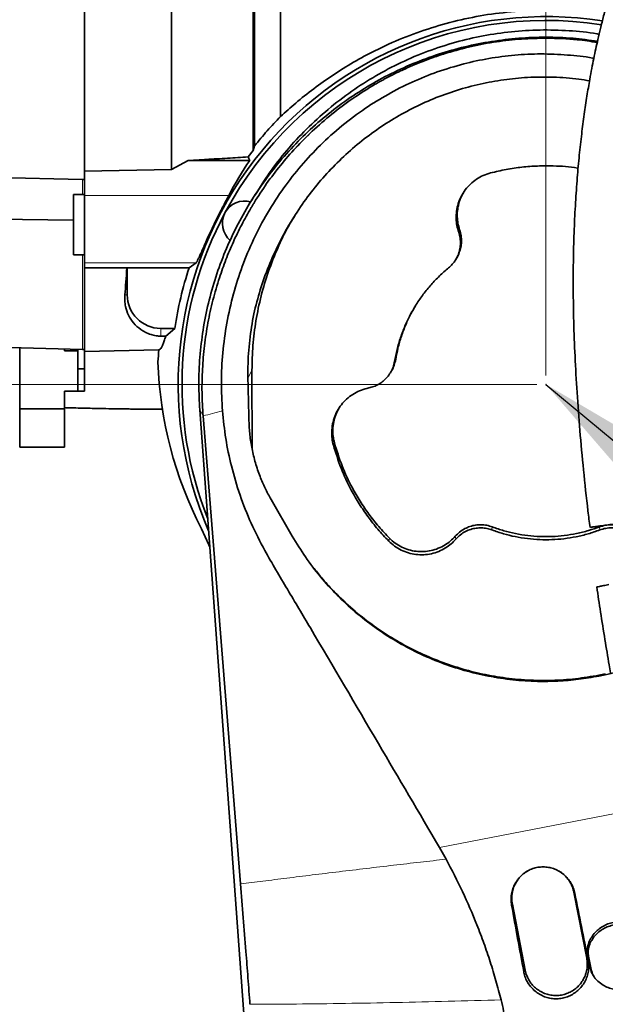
# Model space of a CAD drawing. Header units: millimetres. Extents: x 0 to 11920, y 0 to 8400.
# Tile 24 of 63: x 3280 to 3541, y 6583 to 7023. Entities that reach past the tile are written whole.
import ezdxf

# ---------------------------------------------------------------- set-up
doc = ezdxf.new("R2010")
doc.units = ezdxf.units.MM
doc.header["$LTSCALE"] = 20
doc.header["$PDSIZE"] = -1
doc.styles.add('SLDTEXTSTYLE0', font='TXT', dxfattribs={"width": 0.605})
doc.dimstyles.new('SLDDIMSTYLE0', dxfattribs={"dimtxt": 70, "dimasz": 70, "dimexe": 0, "dimexo": 0.0625, "dimgap": 17.5, "dimtad": 1, "dimdec": 1, "dimrnd": 1e-09, "dimzin": 12, "dimdsep": 46, "dimtxsty": 'SLDTEXTSTYLE0', "dimsah": 1, "dimcen": 0.09, "dimadec": 0, "dimazin": 3, "dimtfac": 1, "dimtofl": 0, "dimtmove": 0, "dimatfit": 3, "dimfxl": 1, "dimfrac": 2, "dimtolj": 1, "dimtzin": 12, "dimarcsym": 0})
doc.dimstyles.new('SLDDIMSTYLE1', dxfattribs={"dimtxt": 0.18, "dimasz": 70, "dimexe": 0, "dimexo": 0.0625, "dimgap": 0, "dimtad": 0, "dimtih": 1, "dimtoh": 1, "dimdec": 0, "dimrnd": 1e-09, "dimzin": 0, "dimdsep": 46, "dimtxsty": 'Standard', "dimsah": 1, "dimcen": 0.09, "dimadec": 0, "dimazin": 0, "dimtfac": 70, "dimtdec": 0, "dimtofl": 0, "dimtmove": 0, "dimatfit": 3, "dimfxl": 1, "dimfrac": 2, "dimtolj": 1, "dimtzin": 0, "dimarcsym": 0})
doc.dimstyles.new('SLDDIMSTYLE2', dxfattribs={"dimtxt": 70, "dimasz": 70, "dimexe": 0, "dimexo": 0.0625, "dimgap": 17.5, "dimtad": 1, "dimdec": 0, "dimrnd": 1e-09, "dimzin": 12, "dimdsep": 46, "dimtxsty": 'SLDTEXTSTYLE0', "dimsah": 1, "dimcen": 0.09, "dimadec": 0, "dimazin": 3, "dimtfac": 1, "dimtofl": 0, "dimtmove": 0, "dimatfit": 3, "dimfxl": 1, "dimfrac": 2, "dimtolj": 1, "dimtzin": 12, "dimarcsym": 0})
doc.dimstyles.new('SLDDIMSTYLE3', dxfattribs={"dimtxt": 70, "dimasz": 70, "dimexe": 0, "dimexo": 0.0625, "dimgap": 17.5, "dimtad": 1, "dimdec": 1, "dimrnd": 1e-09, "dimzin": 12, "dimdsep": 46, "dimtxsty": 'SLDTEXTSTYLE0', "dimsah": 1, "dimcen": 0.09, "dimse1": 1, "dimsd1": 1, "dimadec": 0, "dimazin": 3, "dimtfac": 1, "dimtofl": 0, "dimtmove": 0, "dimatfit": 3, "dimfxl": 1, "dimfrac": 2, "dimtolj": 1, "dimtzin": 12, "dimarcsym": 0})

# ---------------------------------------------------------------- blocks, each defined once
blk = doc.blocks.new('_D_8')
at = {"color": 7, "linetype": 'Continuous', "lineweight": 0}
for p, q in [((3113.33, 6946.19), (3113.33, 7635.25)), ((4897.21, 7163.22), (4897.21, 7635.25)), ((3113.33, 7605.25), (4897.21, 7605.25))]:
    blk.add_line(p, q, dxfattribs=at)
at = {"color": 7, "linetype": 'Continuous', "lineweight": 18}
for centre, start, end in [((4005.76, 7658.97), 153.4349, 206.5651), ((4004.79, 7658.97), 333.4349, 26.5651)]:
    blk.add_arc(centre, 120.11, start, end, dxfattribs=at)
for points in [[(3113.33, 7605.25), (3183.33, 7595.25), (3183.33, 7615.25)], [(4897.21, 7605.25), (4827.21, 7615.25), (4827.21, 7595.25)]]:
    blk.add_solid(points, dxfattribs=at)
at = {"color": 7, "linetype": 'Continuous', "lineweight": 18, "insert": (3898.33, 7695.48), "char_height": 70, "attachment_point": 1, "style": 'SLDTEXTSTYLE0'}
blk.add_mtext('1784', dxfattribs=at)
blk = doc.blocks.new('_D_9')
at = {"color": 7, "linetype": 'Continuous', "lineweight": 0}
for p, q in [((3514.71, 6864.22), (3514.71, 7355.25)), ((4697.21, 7064.22), (4697.21, 7355.25)), ((3514.71, 7325.25), (4697.21, 7325.25))]:
    blk.add_line(p, q, dxfattribs=at)
at = {"color": 7, "linetype": 'Continuous', "lineweight": 18}
for points in [[(3514.71, 7325.25), (3584.71, 7315.25), (3584.71, 7335.25)], [(4697.21, 7325.25), (4627.21, 7335.25), (4627.21, 7315.25)]]:
    blk.add_solid(points, dxfattribs=at)
at = {"color": 7, "linetype": 'Continuous', "lineweight": 18, "insert": (3958.92, 7415.48), "char_height": 70, "attachment_point": 1, "style": 'SLDTEXTSTYLE0'}
blk.add_mtext('1182,5', dxfattribs=at)
blk = doc.blocks.new('_D_10')
at = {"color": 7, "linetype": 'Continuous', "lineweight": 0}
for p, q in [((3510.71, 6860.22), (2427, 6860.22)), ((2457, 6860.22), (2457, 5725.22)), ((3510.71, 5725.22), (2427, 5725.22))]:
    blk.add_line(p, q, dxfattribs=at)
at = {"color": 7, "linetype": 'Continuous', "lineweight": 18}
for points in [[(2457, 6860.22), (2447, 6790.22), (2467, 6790.22)], [(2457, 5725.22), (2467, 5795.22), (2447, 5795.22)]]:
    blk.add_solid(points, dxfattribs=at)
at = {"color": 7, "linetype": 'Continuous', "lineweight": 18, "insert": (2366.76, 6185.78), "char_height": 70, "attachment_point": 1, "rotation": 90, "style": 'SLDTEXTSTYLE0'}
blk.add_mtext('1135', dxfattribs=at)
blk = doc.blocks.new('_D_12')
at = {"color": 7, "linetype": 'Continuous', "lineweight": 0}
for p, q in [((3304.71, 7245.62), (2287, 7245.62)), ((2317, 7245.62), (2317, 4945.22)), ((3395.97, 4945.22), (2287, 4945.22))]:
    blk.add_line(p, q, dxfattribs=at)
at = {"color": 7, "linetype": 'Continuous', "lineweight": 18}
for points in [[(2317, 7245.62), (2307, 7175.62), (2327, 7175.62)], [(2317, 4945.22), (2327, 5015.22), (2307, 5015.22)]]:
    blk.add_solid(points, dxfattribs=at)
at = {"color": 7, "linetype": 'Continuous', "lineweight": 18, "insert": (2226.76, 5988.47), "char_height": 70, "attachment_point": 1, "rotation": 90, "style": 'SLDTEXTSTYLE0'}
blk.add_mtext('2300', dxfattribs=at)
blk = doc.blocks.new('_D_15')
at = {"color": 7, "linetype": 'Continuous', "lineweight": 0}
for p, q in [((5047.21, 6302.89), (5047.21, 6622.6)), ((5047.21, 6592.6), (4644.22, 6592.6))]:
    blk.add_line(p, q, dxfattribs=at)
at = {"color": 7, "linetype": 'Continuous', "lineweight": 18}
for centre, start, end in [((4764.33, 6646.32), 153.4349, 206.5651), ((4763.36, 6646.32), 333.4349, 26.5651)]:
    blk.add_arc(centre, 120.11, start, end, dxfattribs=at)
blk.add_solid([(5047.21, 6592.6), (4977.21, 6602.6), (4977.21, 6582.6)], dxfattribs=at)
at = {"color": 7, "linetype": 'Continuous', "lineweight": 18, "insert": (4656.9, 6682.83), "char_height": 70, "attachment_point": 1, "style": 'SLDTEXTSTYLE0'}
blk.add_mtext('1934', dxfattribs=at)

msp = doc.modelspace()

# ---------------------------------------------------------------- linework, layer by layer
at = {"color": 7, "linetype": 'Continuous', "lineweight": 35}
for p, q in [((3308.71, 7245.62), (3308.71, 6955.44)), ((3384.61, 7168.3), (3384.61, 6966.72)), ((3396.21, 6979.8), (3396.21, 7169.04)), ((3381.69, 6961.75), (3383.96, 6964.7)), ((3384.61, 6966.72), (3383.96, 6964.7)), ((3347.46, 6956.09), (3354.88, 6960.23)), ((3354.88, 6960.23), (3362.21, 6960.62)), ((3382.45, 6960.23), (3354.88, 6960.23)), ((3308.71, 6955.44), (3347.46, 6956.09)), ((3267.6, 6952.64), (3307.71, 6951.73)), ((3307.71, 6951.73), (3308.71, 6951.71)), ((3308.71, 6944.54), (3308.71, 6955.44)), ((3308.71, 6945.02), (3303.71, 6945.02)), ((3303.71, 6945.02), (3303.71, 6918.02)), ((3308.71, 6944.54), (3308.71, 6914.54)), ((3384.89, 6945.03), (3382.23, 6940.65)), ((3303.71, 6933.55), (3267.59, 6933.97)), ((3303.71, 6918.02), (3308.71, 6918.02)), ((3474.43, 6915.88), (3474.84, 6916.56)), ((3308.71, 6914.54), (3308.71, 6912.23)), ((3308.71, 6912.23), (3327.6, 6912.18)), ((3308.71, 6912.23), (3308.71, 6874.83)), ((3327.6, 6912.18), (3327.71, 6912.3)), ((3327.71, 6912.3), (3355.39, 6912.3)), ((3327.71, 6912.3), (3327.71, 6900.22)), ((3358.52, 6914.54), (3355.39, 6912.3)), ((3342.71, 6885.22), (3348.97, 6885.22)), ((3344.97, 6881.74), (3342.71, 6881.75)), ((3344.97, 6881.74), (3348.97, 6885.22)), ((3267.5, 6876.8), (3307.71, 6875.75)), ((3279.71, 6876.48), (3279.71, 6855.22)), ((3299.71, 6875.22), (3299.71, 6875.96)), ((3299.71, 6875.22), (3305.71, 6875.22)), ((3305.71, 6875.8), (3305.71, 6867.22)), ((3307.71, 6875.75), (3308.71, 6875.72)), ((3308.71, 6874.83), (3341.87, 6875.69)), ((3308.71, 6874.83), (3308.71, 6867.22)), ((3308.71, 6867.22), (3305.71, 6867.22)), ((3305.71, 6867.22), (3305.71, 6857.22)), ((3308.71, 6867.22), (3308.71, 6857.22)), ((3383.46, 6866.55), (3383.56, 6831.06)), ((3445.23, 6865.31), (3445.64, 6865.99)), ((3279.71, 6849.22), (3279.71, 6855.22)), ((3299.71, 6849.22), (3299.71, 6857.22)), ((3299.71, 6857.22), (3305.71, 6857.22)), ((3308.71, 6857.22), (3305.71, 6857.22)), ((3299.71, 6849.22), (3279.71, 6849.22)), ((3279.71, 6849.22), (3279.71, 6832.22)), ((3299.71, 6849.22), (3299.71, 6832.22)), ((3415.51, 6092.64), (3360.13, 6848.9)), ((3361.63, 6846.1), (3378.39, 6637.11)), ((3279.71, 6832.22), (3299.71, 6832.22)), ((3391.95, 6808.86), (3401.43, 6792.42)), ((3538.31, 6729.94), (3541.16, 6730.49)), ((3541.25, 6730.91), (3538.4, 6730.35)), ((3470.13, 6648.18), (3467.17, 6653.46)), ((3532.94, 6603.99), (3527.22, 6633.44)), ((3499.73, 6628.1), (3505.45, 6598.65)), ((3535.78, 6596.37), (3536.06, 6595.91))]:
    msp.add_line(p, q, dxfattribs=at)
at = {"color": 8, "linetype": 'Continuous', "lineweight": 18}
for p, q in [((3307.71, 6951.73), (3307.71, 6945.02)), ((3308.71, 6944.54), (3373.07, 6944.54)), ((3475.76, 6928.15), (3476.2, 6929.22)), ((3307.71, 6918.02), (3307.71, 6875.75)), ((3308.71, 6914.54), (3358.52, 6914.54)), ((3326.65, 6900.22), (3327.71, 6900.22)), ((3342.71, 6881.75), (3342.71, 6885.22)), ((3447.16, 6870.5), (3447.63, 6871.34)), ((3381.71, 6863.17), (3383.46, 6866.55)), ((3361.63, 6846.1), (3360.13, 6848.9)), ((3419.8, 6833.07), (3420.26, 6834.11)), ((3490.62, 6795.21), (3490.79, 6796.57)), ((3538.79, 6795.2), (3538.63, 6796.56)), ((3444.52, 6790.24), (3444.86, 6791.49)), ((3474.56, 6791.15), (3474.2, 6792.38)), ((3538.31, 6729.94), (3538.4, 6730.35)), ((3541.16, 6730.49), (3541.25, 6730.91)), ((3467.17, 6653.46), (3637.88, 6686.54)), ((3527.59, 6633.07), (3527.22, 6633.44)), ((3499.39, 6627.63), (3499.73, 6628.1)), ((3534.55, 6610.87), (3534.22, 6611.77)), ((3533.58, 6603.36), (3532.94, 6603.99)), ((3533.75, 6604.88), (3533.4, 6605.49)), ((3534.87, 6599.02), (3534.54, 6599.6)), ((3504.85, 6597.82), (3505.45, 6598.65))]:
    msp.add_line(p, q, dxfattribs=at)
at = {"color": 7, "linetype": 'Continuous', "lineweight": 35, "flags": 128}
for points in [[(3382.45, 6960.23), (3382.05, 6961.02), (3381.69, 6961.75)], [(3364.62, 6787.5), (3364.13, 6788.54), (3360.9, 6795.74)]]:
    msp.add_lwpolyline(points, dxfattribs=at)
at = {"color": 7, "linetype": 'Continuous', "lineweight": 35}
for centre, radius, start, end in [((3514.71, 6860.22), 164.21, 81.17, 203.4685), ((3514.71, 6860.22), 162.5, 81.2295, 151.875), ((3380.22, 6932.11), 10, 74.5612, 229.8341), ((3514.71, 6860.22), 162.5, 151.875, 201.6637), ((3514.71, 6860.22), 167.62, 161.8996, 171.4223), ((3342.71, 6900.22), 15, 180, 270), ((3514.71, 6860.22), 173.54, 174.8846, 176.6965)]:
    msp.add_arc(centre, radius, start, end, dxfattribs=at)
for centre, major_axis, ratio, start_param, end_param in [((3514.71, 6870.23), (0, 160.2), 0.998048, 0.974212, 1.088404), ((3321.78, 7060.22), (0, 185.05), 0.052408, 3.668001, 3.785108), ((3514.71, 6876.02), (0, 174.06), 0.995872, 1.604126, 2.050143), ((3512.82, 6577.46), (-70.6, 363.2), 0.068554, 4.77044, 4.852766), ((3547.86, 6584.24), (-70.6, 363.2), 0.107274, 1.430241, 1.512569)]:
    msp.add_ellipse(centre, major_axis=major_axis, ratio=ratio, start_param=start_param, end_param=end_param, dxfattribs=at)
for points, knots in [([(3347.46, 6956.09), (3347.46, 6958.89), (3347.46, 6964.49), (3347.46, 6973.3), (3347.47, 6982.39), (3347.47, 6993.31), (3347.47, 7006.18), (3347.48, 7021.14), (3347.48, 7036.57), (3347.48, 7052.14), (3347.48, 7067.65), (3347.48, 7083.07), (3347.48, 7098.51), (3347.48, 7113.64), (3347.47, 7128.28), (3347.47, 7142.41), (3347.46, 7156.13), (3347.45, 7169.12), (3347.44, 7181.24), (3347.43, 7192.49), (3347.42, 7202.94), (3347.41, 7212.32), (3347.4, 7220.56), (3347.38, 7227.66), (3347.37, 7233.65), (3347.35, 7238.05), (3347.34, 7241.11), (3347.32, 7243.1), (3347.31, 7244.37), (3347.3, 7244.53), (3347.29, 7244.61)], [0, 0, 0, 0, 0.025141, 0.050358, 0.075805, 0.10133, 0.139492, 0.177919, 0.217181, 0.256732, 0.294894, 0.33332, 0.372582, 0.412133, 0.450295, 0.488721, 0.527984, 0.567535, 0.605696, 0.644123, 0.683385, 0.722936, 0.761098, 0.799525, 0.838787, 0.878339, 0.908423, 0.938637, 0.96925, 1, 1, 1, 1]), ([(3713.07, 7226.02), (3712.25, 7225.94), (3710.15, 7225.71), (3706.95, 7225.08), (3703.65, 7224.29), (3700.76, 7223.46), (3697.23, 7222.31), (3693.03, 7220.73), (3687.73, 7218.42), (3681.9, 7215.53), (3675.72, 7212.09), (3670.11, 7208.65), (3665.35, 7205.53), (3661.58, 7202.92), (3658.44, 7200.66), (3655.68, 7198.61), (3652.86, 7196.45), (3649.56, 7193.85), (3645.96, 7190.92), (3642.13, 7187.67), (3638.13, 7184.15), (3633.89, 7180.28), (3629.58, 7176.19), (3625.33, 7172), (3620.42, 7166.97), (3614.91, 7161.05), (3608.86, 7154.19), (3602.48, 7146.55), (3595.75, 7137.98), (3588.62, 7128.21), (3581.63, 7117.88), (3576.21, 7109.17), (3572.33, 7102.54), (3570.04, 7098.48), (3568.04, 7094.83), (3566.38, 7091.72), (3565.04, 7089.15), (3563.9, 7086.9), (3562.71, 7084.52), (3561.25, 7081.53), (3559.43, 7077.7), (3557.28, 7072.98), (3554.84, 7067.36), (3552.07, 7060.6), (3549.23, 7053.1), (3546.53, 7045.32), (3544.21, 7038), (3542.22, 7031.21), (3540.53, 7024.97), (3539.13, 7019.39), (3537.97, 7014.46), (3536.99, 7010.02), (3536.08, 7005.69), (3535.19, 7001.16), (3534.15, 6995.56), (3533, 6988.77), (3531.79, 6980.65), (3530.64, 6971.86), (3529.59, 6962.39), (3528.67, 6952.18), (3527.9, 6941.15), (3527.31, 6929.2), (3526.95, 6916.33), (3526.87, 6902.55), (3527.1, 6887.92), (3527.68, 6872.48), (3528.6, 6856.28), (3529.87, 6839.34), (3531.51, 6821.71), (3533.03, 6807.31), (3534.1, 6798.78), (3534.41, 6796.34)], [0, 0, 0, 0, 0.007112, 0.018275, 0.027849, 0.036271, 0.044532, 0.060325, 0.076279, 0.096605, 0.118145, 0.138779, 0.153581, 0.166906, 0.177651, 0.186095, 0.195635, 0.20712, 0.220579, 0.233289, 0.24739, 0.262702, 0.277993, 0.293014, 0.307749, 0.33029, 0.352036, 0.372949, 0.399646, 0.42601, 0.452526, 0.479104, 0.489171, 0.498614, 0.506728, 0.513539, 0.519066, 0.523329, 0.527895, 0.534136, 0.542025, 0.551527, 0.562602, 0.575197, 0.590338, 0.604362, 0.617152, 0.628766, 0.639252, 0.648647, 0.656534, 0.663498, 0.670299, 0.677563, 0.685286, 0.697053, 0.70976, 0.723422, 0.738056, 0.753685, 0.770578, 0.788914, 0.808703, 0.829954, 0.852669, 0.876859, 0.902536, 0.929679, 0.958219, 0.988031, 1, 1, 1, 1]), ([(3383.96, 6964.7), (3383.96, 6966.97), (3383.96, 6971.51), (3383.96, 6978.72), (3383.96, 6986.22), (3383.96, 6995.12), (3383.96, 7005.52), (3383.96, 7017.56), (3383.96, 7030.06), (3383.96, 7041.46), (3383.96, 7051.54), (3383.96, 7061.51), (3383.96, 7072.8), (3383.96, 7085.4), (3383.96, 7097.98), (3383.96, 7110.26), (3383.96, 7122.1), (3383.96, 7133.47), (3383.96, 7144.46), (3383.96, 7154.82), (3383.96, 7164.44), (3383.96, 7173.31), (3383.96, 7181.48), (3383.96, 7188.74), (3383.96, 7195.04), (3383.96, 7200.39), (3383.96, 7204.8), (3383.96, 7207.79), (3383.96, 7209.7), (3383.96, 7210.85), (3383.96, 7211.58), (3383.96, 7211.67), (3383.96, 7211.72)], [0, 0, 0, 0, 0.0253269, 0.050737, 0.0764019, 0.1021528, 0.138942, 0.1759876, 0.2138396, 0.2519703, 0.2773416, 0.302796, 0.3395524, 0.3765645, 0.4143808, 0.452475, 0.4892267, 0.5262327, 0.5640425, 0.6021301, 0.6389206, 0.6759674, 0.7138207, 0.7519529, 0.7887048, 0.8257109, 0.863521, 0.9016088, 0.9260178, 0.9505013, 0.9752123, 1, 1, 1, 1]), ([(3504.49, 7026.99), (3499.78, 7026.6), (3490.5, 7025.81), (3476.84, 7023.18), (3463.56, 7019.58), (3450.66, 7014.95), (3439.05, 7009.72), (3428.71, 7004.12), (3419.56, 6998.41), (3410.94, 6992.3), (3403.08, 6986.06), (3398.43, 6981.83), (3396.21, 6979.8)], [0, 0, 0, 0, 0.1141684, 0.2250141, 0.336288, 0.4475213, 0.5583116, 0.6481113, 0.7382174, 0.8282738, 0.9180056, 1, 1, 1, 1]), ([(3384.94, 6944.99), (3386.97, 6948.22), (3391.26, 6955.07), (3398.93, 6964.8), (3407.69, 6974.34), (3417.39, 6983.19), (3427.76, 6991.13), (3438.66, 6998.11), (3450.01, 7004.09), (3461.97, 7009.14), (3474.25, 7013.12), (3486.73, 7016.02), (3499.31, 7017.85), (3512.15, 7018.65), (3524.93, 7018.22), (3533.76, 7017.48), (3538.16, 7016.6), (3538.47, 7016.54)], [0, 0, 0, 0, 0.063604, 0.1347777, 0.2064509, 0.2797201, 0.3535429, 0.424282, 0.4955179, 0.5675366, 0.6406331, 0.7107097, 0.7812747, 0.8526027, 0.9249856, 0.9947388, 1, 1, 1, 1]), ([(3360.13, 6848.9), (3359.93, 6852.67), (3359.52, 6860.5), (3360.05, 6872.39), (3361.47, 6884.49), (3363.85, 6896.44), (3367.15, 6908.16), (3371.36, 6919.6), (3376.47, 6930.66), (3382.43, 6941.28), (3389.19, 6951.41), (3396.73, 6960.98), (3405, 6969.93), (3413.95, 6978.2), (3423.52, 6985.74), (3433.65, 6992.51), (3444.27, 6998.46), (3455.33, 7003.57), (3466.77, 7007.78), (3478.49, 7011.08), (3490.44, 7013.46), (3502.54, 7014.9), (3514.71, 7015.37), (3526.49, 7014.96), (3534.13, 7013.93), (3537.76, 7013.45)], [0, 0, 0, 0, 0.040876, 0.084792, 0.128704, 0.172613, 0.216512, 0.260401, 0.304278, 0.34814, 0.391988, 0.435819, 0.479632, 0.523427, 0.567205, 0.610967, 0.654713, 0.698444, 0.742163, 0.785872, 0.829574, 0.873269, 0.916961, 0.960653, 1, 1, 1, 1]), ([(3515.09, 7014.79), (3511.34, 7014.72), (3503.83, 7014.58), (3492.61, 7013.29), (3481.47, 7011.27), (3474.19, 7009.22), (3470.55, 7008.19)], [0, 0, 0, 0, 0.248766, 0.498111, 0.749069, 1, 1, 1, 1]), ([(3537.63, 7012.89), (3534.68, 7013.35), (3527.21, 7014.52), (3519.65, 7014.69), (3515.09, 7014.79)], [0, 0, 0, 0, 0.395988, 1, 1, 1, 1]), ([(3370.28, 6848.39), (3370.04, 6852.69), (3369.57, 6861.32), (3370.26, 6874.41), (3372.02, 6887.57), (3374.96, 6900.47), (3378.96, 6912.97), (3384.02, 6925.05), (3390.23, 6936.81), (3397.37, 6947.81), (3405.31, 6957.95), (3413.96, 6967.23), (3423.54, 6975.84), (3433.67, 6983.4), (3444.18, 6989.89), (3454.92, 6995.34), (3466.23, 6999.9), (3477.7, 7003.39), (3489.28, 7005.89), (3500.81, 7007.37), (3512.55, 7007.93), (3524.14, 7007.39), (3532.04, 7006.64), (3535.91, 7005.84), (3536.11, 7005.8)], [0, 0, 0, 0, 0.04978, 0.099904, 0.15113, 0.202745, 0.252103, 0.301822, 0.352714, 0.404025, 0.451398, 0.499131, 0.548027, 0.597342, 0.642011, 0.68754, 0.733067, 0.7795, 0.822621, 0.866543, 0.910466, 0.955211, 0.997682, 1, 1, 1, 1]), ([(3470.55, 7008.19), (3469.5, 7007.87), (3467.41, 7007.21), (3464.3, 7006.15), (3461.22, 7005.03), (3458.17, 7003.84), (3454.73, 7002.41), (3451.58, 7001.01), (3448.95, 6999.77), (3447.43, 6999.02), (3446.27, 6998.44), (3445.04, 6997.82), (3443.54, 6997.03), (3441.84, 6996.12), (3440.16, 6995.18), (3435.64, 6992.59), (3428.49, 6988.04), (3419.05, 6981.06), (3413.26, 6975.85), (3410.36, 6973.24)], [0, 0, 0, 0, 0.046861, 0.093622, 0.140294, 0.186934, 0.233572, 0.2995, 0.333917, 0.358027, 0.3718, 0.389525, 0.416859, 0.444245, 0.471671, 0.499123, 0.666833, 0.833626, 1, 1, 1, 1]), ([(3534.2, 6995.72), (3532.63, 6996), (3527.28, 6996.95), (3518, 6997.52), (3506.77, 6997.44), (3495.86, 6996.36), (3485.26, 6994.44), (3474.76, 6991.6), (3464.57, 6987.92), (3454.87, 6983.46), (3445.61, 6978.29), (3436.73, 6972.33), (3428.31, 6965.63), (3420.47, 6958.3), (3413.2, 6950.34), (3406.55, 6941.76), (3400.54, 6932.6), (3395.28, 6923.01), (3390.77, 6912.94), (3386.98, 6902.5), (3385.15, 6895.29), (3384.24, 6891.68)], [0, 0, 0, 0, 0.02382, 0.080811, 0.1378, 0.190448, 0.243096, 0.297319, 0.351543, 0.403501, 0.455461, 0.508865, 0.56227, 0.615453, 0.668638, 0.723225, 0.777814, 0.832671, 0.887529, 0.943764, 1, 1, 1, 1]), ([(3384.61, 6966.72), (3386.48, 6968.99), (3390.25, 6973.56), (3394.22, 6977.72), (3396.21, 6979.8)], [0, 0, 0, 0, 0.497613, 1, 1, 1, 1]), ([(3384.39, 6941.32), (3386.23, 6944.19), (3389.9, 6949.93), (3396.14, 6958.1), (3402.9, 6965.96), (3407.87, 6970.81), (3410.36, 6973.24)], [0, 0, 0, 0, 0.24724, 0.495538, 0.747192, 1, 1, 1, 1]), ([(3362.21, 6960.62), (3362.46, 6960.63), (3365.95, 6960.82), (3372.66, 6961.19), (3378.68, 6961.57), (3381.69, 6961.75)], [0, 0, 0, 0, 0.0363566, 0.5177833, 1, 1, 1, 1]), ([(3529.11, 6956.71), (3529.04, 6956.73), (3525.4, 6957.47), (3519.32, 6957.76), (3511.02, 6957.81), (3503.99, 6957.27), (3496.94, 6956.28), (3492.3, 6955.18), (3489.98, 6954.62)], [0, 0, 0, 0, 0.005804, 0.282314, 0.459422, 0.63743, 0.818236, 1, 1, 1, 1]), ([(3489.98, 6954.62), (3488.88, 6954.28), (3486.68, 6953.59), (3483.65, 6951.88), (3480.95, 6949.72), (3478.64, 6947.13), (3476.82, 6944.19), (3475.5, 6940.98), (3474.74, 6937.6), (3474.57, 6934.27), (3474.89, 6931.08), (3475.47, 6929.13), (3475.76, 6928.15)], [0, 0, 0, 0, 0.102321, 0.204642, 0.307004, 0.409365, 0.511686, 0.614007, 0.716412, 0.818818, 0.909409, 1, 1, 1, 1]), ([(3373.07, 6944.54), (3372.71, 6943.85), (3371.97, 6942.45), (3370.68, 6939.98), (3369.3, 6937.31), (3367.85, 6934.42), (3366.35, 6931.35), (3364.86, 6928.19), (3363.45, 6925.1), (3362.17, 6922.24), (3361.06, 6919.73), (3360.16, 6917.68), (3359.44, 6916.13), (3358.86, 6914.95), (3358.64, 6914.69), (3358.52, 6914.54)], [0, 0, 0, 0, 0.074702, 0.149454, 0.223894, 0.298347, 0.378782, 0.459204, 0.540161, 0.621084, 0.697291, 0.773467, 0.843739, 0.913991, 1, 1, 1, 1]), ([(3478.08, 6946.07), (3477.83, 6945.68), (3476.95, 6944.33), (3475.98, 6941.77), (3475.21, 6938.47), (3475.05, 6935.22), (3475.35, 6932.1), (3475.92, 6930.19), (3476.2, 6929.22)], [0, 0, 0, 0, 0.079695, 0.274756, 0.464454, 0.659659, 0.82793, 1, 1, 1, 1]), ([(3382.96, 6938.94), (3381.56, 6936.48), (3378.76, 6931.54), (3375.06, 6923.84), (3371.71, 6915.95), (3369.85, 6910.54), (3368.92, 6907.83)], [0, 0, 0, 0, 0.248586, 0.497994, 0.74874, 1, 1, 1, 1]), ([(3384.39, 6941.32), (3384.15, 6940.93), (3383.67, 6940.14), (3383.2, 6939.34), (3382.96, 6938.94)], [0, 0, 0, 0, 0.500072, 1, 1, 1, 1]), ([(3383.46, 6866.55), (3383.54, 6870.24), (3383.7, 6877.63), (3385.11, 6888.73), (3387.41, 6899.81), (3390.66, 6910.65), (3394.83, 6921.08), (3398.78, 6929.34), (3401.65, 6933.96), (3402.56, 6935.42)], [0, 0, 0, 0, 0.152616, 0.30629, 0.463308, 0.621484, 0.774592, 0.928781, 1, 1, 1, 1]), ([(3476.2, 6929.22), (3476.45, 6928.35), (3476.96, 6926.59), (3477.08, 6923.91), (3476.79, 6921.29), (3476.03, 6918.89), (3475.36, 6917.29), (3474.85, 6916.58), (3474.82, 6916.55)], [0, 0, 0, 0, 0.2054578, 0.4179792, 0.60736, 0.8022193, 0.9917386, 1, 1, 1, 1]), ([(3475.76, 6928.15), (3476.01, 6927.27), (3476.5, 6925.49), (3476.61, 6922.82), (3476.27, 6920.29), (3475.54, 6917.94), (3474.42, 6915.76), (3473, 6913.8), (3471.82, 6912.73), (3471.24, 6912.21)], [0, 0, 0, 0, 0.1562855, 0.3125686, 0.4514534, 0.5903345, 0.7293319, 0.8683275, 1, 1, 1, 1]), ([(3471.24, 6912.21), (3469.88, 6911.04), (3467.15, 6908.69), (3463.39, 6904.73), (3459.9, 6900.48), (3456.78, 6895.95), (3454.05, 6891.22), (3451.7, 6886.3), (3449.75, 6881.16), (3448.18, 6875.88), (3447.5, 6872.28), (3447.16, 6870.5)], [0, 0, 0, 0, 0.109777, 0.219554, 0.332189, 0.444824, 0.554601, 0.664379, 0.777015, 0.889651, 1, 1, 1, 1]), ([(3361.63, 6846.1), (3361.42, 6849.6), (3361, 6856.58), (3361.25, 6867.06), (3362.12, 6877.45), (3363.7, 6887.72), (3365.88, 6897.88), (3367.9, 6904.51), (3368.92, 6907.83)], [0, 0, 0, 0, 0.167896, 0.335391, 0.502053, 0.667803, 0.833491, 1, 1, 1, 1]), ([(3342.71, 6881.75), (3342.51, 6881.76), (3341.76, 6881.77), (3340.17, 6881.95), (3337.95, 6882.49), (3335.7, 6883.43), (3333.08, 6885.11), (3330.41, 6887.55), (3328.19, 6890.99), (3327.03, 6894.39), (3326.53, 6897.51), (3326.61, 6899.32), (3326.65, 6900.22)], [0, 0, 0, 0, 0.011257, 0.042249, 0.097231, 0.186142, 0.275473, 0.449334, 0.623831, 0.797848, 0.898938, 1, 1, 1, 1]), ([(3456.63, 6895.51), (3455.88, 6894.26), (3454.22, 6891.45), (3452.06, 6886.82), (3450.11, 6881.67), (3448.6, 6876.49), (3447.94, 6873), (3447.63, 6871.34)], [0, 0, 0, 0, 0.168166, 0.377006, 0.589976, 0.804371, 1, 1, 1, 1]), ([(3384.24, 6891.68), (3383.57, 6887.78), (3382.24, 6879.95), (3381.47, 6867.99), (3381.79, 6855.97), (3381.99, 6847.92), (3382.09, 6843.89)], [0, 0, 0, 0, 0.246982, 0.495676, 0.747766, 1, 1, 1, 1]), ([(3344.97, 6881.74), (3344.72, 6881), (3344.23, 6879.53), (3343.58, 6877.88), (3342.97, 6876.67), (3342.4, 6875.86), (3342.05, 6875.75), (3341.87, 6875.69)], [0, 0, 0, 0, 0.195175, 0.390848, 0.588031, 0.785721, 1, 1, 1, 1]), ([(3447.16, 6870.5), (3446.96, 6869.61), (3446.56, 6867.81), (3445.38, 6865.41), (3443.88, 6863.34), (3442.12, 6861.62), (3440.1, 6860.23), (3437.91, 6859.18), (3436.37, 6858.81), (3435.61, 6858.62)], [0, 0, 0, 0, 0.15626, 0.312518, 0.451387, 0.590252, 0.729253, 0.868252, 1, 1, 1, 1]), ([(3447.63, 6871.34), (3447.43, 6870.46), (3447.02, 6868.68), (3446.26, 6866.88), (3445.67, 6866.06), (3445.62, 6865.99)], [0, 0, 0, 0, 0.469981, 0.95612, 1, 1, 1, 1]), ([(3435.61, 6858.62), (3434.49, 6858.35), (3432.26, 6857.79), (3429.13, 6856.27), (3426.3, 6854.28), (3423.84, 6851.84), (3421.84, 6849.01), (3420.32, 6845.9), (3419.36, 6842.56), (3418.99, 6839.25), (3419.11, 6836.05), (3419.57, 6834.06), (3419.8, 6833.07)], [0, 0, 0, 0, 0.102321, 0.204642, 0.307003, 0.409364, 0.511684, 0.614003, 0.716408, 0.818813, 0.909407, 1, 1, 1, 1]), ([(3299.71, 6849.81), (3300.11, 6849.8), (3303.11, 6849.71), (3308.33, 6849.59), (3314.99, 6849.44), (3320.54, 6849.34), (3324.97, 6849.27), (3328.26, 6849.22), (3330.46, 6849.19), (3331.95, 6849.17), (3333.19, 6849.16), (3334.58, 6849.14), (3337.06, 6849.12), (3340.05, 6849.09), (3342.51, 6849.08), (3343.48, 6849.07)], [0, 0, 0, 0, 0.027411, 0.205214, 0.357421, 0.484092, 0.585293, 0.66109, 0.709334, 0.736609, 0.762987, 0.79465, 0.831592, 0.933066, 1, 1, 1, 1]), ([(3467.17, 6653.46), (3458.08, 6668.92), (3438.86, 6701.57), (3416.32, 6740.04), (3399.29, 6768.71), (3390.08, 6784.08), (3382.9, 6798.1), (3377.93, 6810.73), (3374.19, 6823.4), (3371.56, 6835.98), (3370.7, 6844.25), (3370.28, 6848.39)], [0, 0, 0, 0, 0.245008, 0.517758, 0.609226, 0.700685, 0.762481, 0.824396, 0.886196, 0.943098, 1, 1, 1, 1]), ([(3422.18, 6849.33), (3421.71, 6848.44), (3420.72, 6846.56), (3419.84, 6843.39), (3419.47, 6840.18), (3419.58, 6837.03), (3420.03, 6835.09), (3420.26, 6834.11)], [0, 0, 0, 0, 0.19295, 0.404046, 0.62127, 0.80852, 1, 1, 1, 1]), ([(3382.09, 6843.89), (3382.19, 6841.8), (3382.4, 6837.62), (3383.4, 6831.36), (3384.9, 6825.14), (3386.9, 6819.29), (3389.23, 6813.83), (3391.04, 6810.52), (3391.95, 6808.86)], [0, 0, 0, 0, 0.170579, 0.341161, 0.516681, 0.692202, 0.845673, 1, 1, 1, 1]), ([(3541.16, 6730.49), (3544.64, 6731.26), (3551.6, 6732.78), (3561.77, 6736.16), (3571.65, 6740.29), (3581.13, 6745.21), (3590.14, 6750.91), (3598.66, 6757.33), (3606.62, 6764.4), (3613.98, 6772.09), (3620.67, 6780.39), (3626.67, 6789.23), (3631.92, 6798.5), (3636.44, 6808.23), (3640.12, 6818.38), (3643.03, 6828.87), (3644.21, 6836.01), (3644.81, 6839.57)], [0, 0, 0, 0, 0.065913, 0.132063, 0.198215, 0.26413, 0.330017, 0.396136, 0.462259, 0.528153, 0.594658, 0.661391, 0.72813, 0.794643, 0.863054, 0.931585, 1, 1, 1, 1]), ([(3419.8, 6833.07), (3420.87, 6829.64), (3423.01, 6822.73), (3427.1, 6814.06), (3431.26, 6806.87), (3435.23, 6801.04), (3439.61, 6795.44), (3442.88, 6791.97), (3444.52, 6790.24)], [0, 0, 0, 0, 0.215617, 0.433872, 0.573582, 0.714, 0.856623, 1, 1, 1, 1]), ([(3420.26, 6834.11), (3421.32, 6830.68), (3423.47, 6823.77), (3427.56, 6815.12), (3431.71, 6807.97), (3435.64, 6802.2), (3439.99, 6796.64), (3443.23, 6793.21), (3444.86, 6791.49)], [0, 0, 0, 0, 0.2166704, 0.4360177, 0.5752116, 0.7151063, 0.8571805, 1, 1, 1, 1]), ([(3540.39, 6797.18), (3541.32, 6797.31), (3543.19, 6797.58), (3546.6, 6798.06), (3550.4, 6798.59), (3554.39, 6799.16), (3558.52, 6799.74), (3562.54, 6800.31), (3566.46, 6800.86), (3570.12, 6801.38), (3573.51, 6801.86), (3576.53, 6802.28), (3579.14, 6802.65), (3581.25, 6802.95), (3582.79, 6803.17), (3583.69, 6803.3), (3583.73, 6803.3), (3583.75, 6803.3)], [0, 0, 0, 0, 0.0677717, 0.1374478, 0.2052445, 0.2751623, 0.3403681, 0.4075722, 0.4710662, 0.53638, 0.6003676, 0.6660833, 0.732529, 0.8007132, 0.8707827, 0.9426982, 1, 1, 1, 1]), ([(3474.2, 6792.38), (3474.84, 6793.04), (3476.12, 6794.35), (3478.39, 6795.81), (3480.79, 6796.84), (3483.25, 6797.43), (3485.79, 6797.59), (3488.34, 6797.35), (3489.97, 6796.83), (3490.79, 6796.57)], [0, 0, 0, 0, 0.151081, 0.30216, 0.441048, 0.579931, 0.718924, 0.857914, 1, 1, 1, 1]), ([(3538.63, 6796.56), (3539.5, 6796.84), (3541.25, 6797.39), (3543.94, 6797.6), (3546.54, 6797.36), (3548.99, 6796.71), (3551.3, 6795.64), (3553.43, 6794.22), (3554.62, 6792.99), (3555.21, 6792.37)], [0, 0, 0, 0, 0.151081, 0.30216, 0.441048, 0.579931, 0.718924, 0.857914, 1, 1, 1, 1]), ([(3474.56, 6791.15), (3475.2, 6791.81), (3476.48, 6793.13), (3478.75, 6794.55), (3481.11, 6795.52), (3483.51, 6796.07), (3485.96, 6796.19), (3488.37, 6795.94), (3489.89, 6795.45), (3490.62, 6795.21)], [0, 0, 0, 0, 0.156231, 0.31246, 0.451337, 0.590211, 0.729222, 0.86823, 1, 1, 1, 1]), ([(3490.62, 6795.21), (3492.32, 6794.61), (3495.72, 6793.42), (3501.03, 6792.14), (3506.45, 6791.25), (3511.94, 6790.81), (3517.39, 6790.81), (3522.83, 6791.24), (3528.26, 6792.11), (3533.62, 6793.4), (3537.08, 6794.6), (3538.79, 6795.2)], [0, 0, 0, 0, 0.109753, 0.219507, 0.332118, 0.444729, 0.554483, 0.664237, 0.776849, 0.889461, 1, 1, 1, 1]), ([(3490.79, 6796.57), (3492.49, 6795.97), (3495.89, 6794.78), (3501.2, 6793.51), (3506.63, 6792.63), (3512.11, 6792.2), (3517.57, 6792.21), (3523, 6792.65), (3528.43, 6793.55), (3533.68, 6794.83), (3537.02, 6796), (3538.63, 6796.56)], [0, 0, 0, 0, 0.110521, 0.221043, 0.334484, 0.447925, 0.558447, 0.668969, 0.782411, 0.895853, 1, 1, 1, 1]), ([(3534.46, 6796.34), (3534.46, 6796.34), (3534.43, 6796.34), (3535.27, 6796.46), (3536.7, 6796.66), (3538.47, 6796.91), (3539.75, 6797.09), (3540.39, 6797.18)], [0, 0, 0, 0, 0.1564907, 0.4034664, 0.6577093, 0.8276219, 1, 1, 1, 1]), ([(3538.79, 6795.2), (3539.67, 6795.48), (3541.43, 6796.03), (3544.09, 6796.2), (3546.64, 6795.94), (3549.01, 6795.28), (3551.22, 6794.22), (3553.22, 6792.85), (3554.32, 6791.7), (3554.86, 6791.14)], [0, 0, 0, 0, 0.15623, 0.312457, 0.451359, 0.590257, 0.729272, 0.868285, 1, 1, 1, 1]), ([(3401.43, 6792.42), (3403.34, 6789.29), (3407.18, 6783.01), (3413.94, 6774.23), (3421.36, 6766), (3429.49, 6758.44), (3438.26, 6751.59), (3447.62, 6745.51), (3457.49, 6740.22), (3467.71, 6735.83), (3478.24, 6732.36), (3488.98, 6729.81), (3499.92, 6728.16), (3510.33, 6727.48), (3520.12, 6727.64), (3529.27, 6728.38), (3535.3, 6729.42), (3538.31, 6729.94)], [0, 0, 0, 0, 0.0695001, 0.1392456, 0.2089869, 0.2784814, 0.3480407, 0.4178582, 0.4876699, 0.5572212, 0.6254041, 0.6938427, 0.7622762, 0.8304524, 0.8869438, 0.9435093, 1, 1, 1, 1]), ([(3444.52, 6790.24), (3445.37, 6789.46), (3447.07, 6787.9), (3450.06, 6786.13), (3453.28, 6784.87), (3456.68, 6784.17), (3460.14, 6784.05), (3463.58, 6784.51), (3466.88, 6785.55), (3469.85, 6787.07), (3472.45, 6788.94), (3473.85, 6790.41), (3474.56, 6791.15)], [0, 0, 0, 0, 0.102347, 0.204694, 0.307079, 0.409464, 0.511789, 0.614113, 0.716507, 0.818902, 0.909451, 1, 1, 1, 1]), ([(3444.86, 6791.49), (3445.69, 6790.72), (3447.35, 6789.2), (3450.27, 6787.48), (3453.42, 6786.24), (3456.74, 6785.56), (3460.12, 6785.45), (3463.47, 6785.89), (3466.7, 6786.91), (3469.6, 6788.39), (3472.14, 6790.21), (3473.51, 6791.66), (3474.2, 6792.38)], [0, 0, 0, 0, 0.102343, 0.204686, 0.307066, 0.409445, 0.511774, 0.614102, 0.716503, 0.818905, 0.909453, 1, 1, 1, 1]), ([(3538.4, 6730.35), (3534.92, 6729.76), (3527.94, 6728.58), (3517.25, 6727.89), (3506.43, 6728.03), (3495.69, 6729.08), (3485.18, 6731), (3474.9, 6733.74), (3464.78, 6737.36), (3454.99, 6741.81), (3445.65, 6747.03), (3436.76, 6752.99), (3428.31, 6759.73), (3421.11, 6766.56), (3415.44, 6772.68), (3412.52, 6776.38), (3411.27, 6777.97)], [0, 0, 0, 0, 0.0733369, 0.1471906, 0.222665, 0.2986971, 0.3720325, 0.4458688, 0.5212682, 0.5972012, 0.6716123, 0.7465217, 0.822983, 0.8999727, 0.9567915, 1, 1, 1, 1]), ([(3537.45, 6769.75), (3537.99, 6766.02), (3539.15, 6758.17), (3541.01, 6746.57), (3542.52, 6737.52), (3543.39, 6732.6), (3543.6, 6731.43)], [0, 0, 0, 0, 0.291764, 0.614046, 0.908483, 1, 1, 1, 1]), ([(3542.82, 6770.79), (3541.97, 6770.62), (3540.26, 6770.29), (3538.58, 6769.97), (3537.56, 6769.77), (3537.5, 6769.76), (3537.48, 6769.76)], [0, 0, 0, 0, 0.254024, 0.515535, 0.769492, 1, 1, 1, 1]), ([(3494.68, 6585.36), (3493.95, 6588.2), (3492.47, 6593.89), (3489.89, 6602.31), (3487.06, 6610.64), (3483.06, 6621.18), (3477.63, 6633.86), (3472.63, 6643.39), (3470.13, 6648.18)], [0, 0, 0, 0, 0.129252, 0.258727, 0.387977, 0.517439, 0.758086, 1, 1, 1, 1]), ([(3499.39, 6627.63), (3499.28, 6628.46), (3499.07, 6630.12), (3499.29, 6632.64), (3499.91, 6635.08), (3500.94, 6637.39), (3502.35, 6639.47), (3504.07, 6641.27), (3506.07, 6642.73), (3508.24, 6643.82), (3510.55, 6644.5), (3512.91, 6644.8), (3515.27, 6644.69), (3517.57, 6644.2), (3519.76, 6643.33), (3521.81, 6642.12), (3523.64, 6640.56), (3525.22, 6638.7), (3526.47, 6636.58), (3527.23, 6634.66), (3527.5, 6633.46), (3527.59, 6633.07)], [0, 0, 0, 0, 0.055912, 0.111824, 0.167765, 0.223701, 0.279107, 0.334505, 0.388465, 0.442419, 0.494823, 0.547227, 0.598942, 0.650662, 0.702911, 0.755166, 0.808874, 0.862588, 0.917832, 0.973077, 1, 1, 1, 1]), ([(3506.5, 6642.86), (3506.01, 6642.57), (3504.84, 6641.89), (3503.26, 6640.43), (3501.78, 6638.59), (3500.63, 6636.51), (3499.85, 6634.28), (3499.46, 6631.93), (3499.45, 6629.86), (3499.65, 6628.58), (3499.73, 6628.1)], [0, 0, 0, 0, 0.098431, 0.232544, 0.370542, 0.504702, 0.642752, 0.776926, 0.914995, 1, 1, 1, 1]), ([(3527.22, 6633.44), (3527.03, 6634.19), (3526.66, 6635.72), (3525.62, 6637.85), (3524.26, 6639.81), (3522.58, 6641.45), (3521.28, 6642.49), (3520.51, 6642.86), (3520.44, 6642.89)], [0, 0, 0, 0, 0.194007, 0.393638, 0.587722, 0.787438, 0.981446, 1, 1, 1, 1]), ([(3378.39, 6637.11), (3378.79, 6632.09), (3379.59, 6622.07), (3380.68, 6608.08), (3381.66, 6595.18), (3382.25, 6587.31), (3382.54, 6583.38)], [0, 0, 0, 0, 0.279976, 0.560075, 0.780111, 1, 1, 1, 1]), ([(3534.22, 6611.77), (3534.62, 6612.5), (3535.43, 6613.98), (3537.09, 6615.91), (3539.03, 6617.54), (3541.22, 6618.82), (3543.6, 6619.71), (3545.79, 6620.16), (3547.17, 6620.2), (3547.71, 6620.22)], [0, 0, 0, 0, 0.150606, 0.30121, 0.451837, 0.602464, 0.752673, 0.902882, 1, 1, 1, 1]), ([(3534.55, 6610.87), (3534.95, 6611.59), (3535.75, 6613.03), (3537.39, 6614.9), (3539.29, 6616.48), (3541.44, 6617.73), (3543.77, 6618.59), (3545.89, 6619.01), (3547.22, 6619.06), (3547.72, 6619.08)], [0, 0, 0, 0, 0.151063, 0.302133, 0.45314, 0.604154, 0.756338, 0.908523, 1, 1, 1, 1]), ([(3533.4, 6605.49), (3533.32, 6606.03), (3533.17, 6607.12), (3533.28, 6609.28), (3533.84, 6610.78), (3534.22, 6611.77)], [0, 0, 0, 0, 0.255194, 0.510388, 1, 1, 1, 1]), ([(3533.75, 6604.88), (3533.67, 6605.42), (3533.52, 6606.49), (3533.65, 6608.55), (3534.2, 6609.96), (3534.55, 6610.87)], [0, 0, 0, 0, 0.267328, 0.524274, 1, 1, 1, 1]), ([(3505.45, 6598.65), (3505.66, 6597.81), (3506.09, 6596.11), (3507.27, 6593.85), (3508.76, 6591.88), (3510.49, 6590.27), (3512.47, 6588.96), (3514.63, 6588.01), (3516.94, 6587.43), (3519.29, 6587.25), (3521.67, 6587.47), (3523.95, 6588.08), (3526.11, 6589.07), (3528.06, 6590.4), (3529.78, 6592.05), (3531.18, 6593.95), (3532.25, 6596.07), (3532.94, 6598.33), (3533.25, 6600.69), (3533.18, 6602.58), (3532.99, 6603.68), (3532.94, 6603.99)], [0, 0, 0, 0, 0.058655, 0.119424, 0.172357, 0.226826, 0.279752, 0.334214, 0.387128, 0.441575, 0.494504, 0.548968, 0.60191, 0.656389, 0.709307, 0.763758, 0.816676, 0.871127, 0.924069, 0.978547, 1, 1, 1, 1]), ([(3534.54, 6599.6), (3534.45, 6600.1), (3534.26, 6601.08), (3533.88, 6603.04), (3533.59, 6604.51), (3533.4, 6605.49)], [0, 0, 0, 0, 0.250009, 0.500018, 1, 1, 1, 1]), ([(3534.87, 6599.02), (3534.78, 6599.51), (3534.59, 6600.49), (3534.21, 6602.45), (3533.93, 6603.91), (3533.75, 6604.88)], [0, 0, 0, 0, 0.251809, 0.503619, 1, 1, 1, 1]), ([(3533.58, 6603.36), (3533.7, 6602.51), (3533.96, 6600.78), (3533.75, 6598.21), (3533.15, 6595.73), (3532.15, 6593.46), (3530.78, 6591.38), (3529.1, 6589.58), (3527.12, 6588.07), (3524.95, 6586.93), (3522.59, 6586.17), (3520.15, 6585.81), (3517.67, 6585.87), (3515.25, 6586.34), (3512.93, 6587.21), (3510.8, 6588.46), (3508.89, 6590.05), (3507.29, 6591.93), (3506.02, 6594.07), (3505.24, 6596.06), (3504.96, 6597.35), (3504.85, 6597.82)], [0, 0, 0, 0, 0.0558213, 0.1134423, 0.1665059, 0.2211324, 0.27379, 0.3279844, 0.3804697, 0.4344748, 0.4870101, 0.541065, 0.5936771, 0.6478123, 0.7004597, 0.7546314, 0.8073168, 0.8615248, 0.9143235, 0.9686418, 1, 1, 1, 1]), ([(3535.8, 6596.38), (3535.74, 6596.47), (3535.09, 6597.43), (3534.8, 6598.57), (3534.54, 6599.6)], [0, 0, 0, 0, 0.093094, 1, 1, 1, 1]), ([(3537.87, 6593.72), (3537.48, 6594.1), (3536.72, 6594.87), (3535.57, 6596.6), (3535.15, 6598.07), (3534.87, 6599.02)], [0, 0, 0, 0, 0.265137, 0.522961, 1, 1, 1, 1]), ([(3547.71, 6589.94), (3546.77, 6589.99), (3545.01, 6590.08), (3542.51, 6590.82), (3540.09, 6591.93), (3538.65, 6593.09), (3537.87, 6593.72)], [0, 0, 0, 0, 0.262175, 0.488623, 0.721648, 1, 1, 1, 1]), ([(3501.32, 6545.36), (3501.02, 6548.7), (3500.42, 6555.39), (3498.9, 6565.41), (3497.04, 6575.42), (3495.47, 6582.05), (3494.68, 6585.36)], [0, 0, 0, 0, 0.248344, 0.497408, 0.748417, 1, 1, 1, 1])]:
    msp.add_open_spline(points, degree=3, knots=knots, dxfattribs=at)
at = {"color": 8, "linetype": 'Continuous', "lineweight": 18}
for points, knots in [([(3410.36, 6973.24), (3408.06, 6970.99), (3403.44, 6966.49), (3396.78, 6958.86), (3390.31, 6950.53), (3386.36, 6944.38), (3384.39, 6941.32)], [0, 0, 0, 0, 0.233892, 0.469052, 0.735306, 1, 1, 1, 1]), ([(3370.28, 6848.39), (3368.77, 6848.01), (3365.7, 6847.24), (3363, 6846.49), (3361.63, 6846.1)], [0, 0, 0, 0, 0.492472, 1, 1, 1, 1]), ([(3378.39, 6637.11), (3381.68, 6637.53), (3388.44, 6638.4), (3399.11, 6639.74), (3410.45, 6641.15), (3422.3, 6642.59), (3434.42, 6644.04), (3446.53, 6645.46), (3458.4, 6646.84), (3466.29, 6647.74), (3470.13, 6648.18)], [0, 0, 0, 0, 0.115138, 0.237164, 0.36501, 0.49642, 0.627949, 0.75729, 0.881803, 1, 1, 1, 1]), ([(3382.54, 6583.38), (3389.43, 6583.42), (3403.29, 6583.49), (3425.11, 6583.76), (3447.7, 6584.16), (3470.87, 6584.68), (3486.78, 6585.14), (3494.68, 6585.36)], [0, 0, 0, 0, 0.197869, 0.398435, 0.600097, 0.801166, 1, 1, 1, 1])]:
    msp.add_open_spline(points, degree=3, knots=knots, dxfattribs=at)
at = {"color": 7, "linetype": 'Continuous', "lineweight": 0}
msp.add_point((3514.71, 6860.22), dxfattribs=at)

# ---------------------------------------------------------------- dimensions: what is measured, and where the dimension line sits
at = {"color": 7, "linetype": 'Continuous', "lineweight": 18}
for base, p1, p2, dimstyle, picture, middle in [((4897.21, 7605.25), (3113.33, 6942.19), (4897.21, 7159.22), 'SLDDIMSTYLE2', '_D_8', (4005.27, 7605.25)), ((3227.21, 6592.6), (5047.21, 6298.89), (3227.21, 6252.39), 'SLDDIMSTYLE3', '_D_15', (4763.84, 6592.6))]:
    dim = msp.add_linear_dim(base=base, p1=p1, p2=p2, text='(<>)', dimstyle=dimstyle, dxfattribs=at)
    dim.commit()
    dim.dimension.update_dxf_attribs({"geometry": picture, "text_midpoint": middle, "dimtype": 160})
dim = msp.add_linear_dim(base=(4697.21, 7325.25), p1=(3514.71, 6860.22), p2=(4697.21, 7060.22), dimstyle='SLDDIMSTYLE0', dxfattribs=at)
dim.commit()
dim.dimension.update_dxf_attribs({"geometry": '_D_9', "text_midpoint": (4105.96, 7325.25), "dimtype": 160})
for base, p1, p2, dimstyle, picture, middle in [((2317, 4945.22), (3308.71, 7245.62), (3399.97, 4945.22), 'SLDDIMSTYLE2', '_D_12', (2317, 6095.42)), ((2457, 5725.22), (3514.71, 6860.22), (3514.71, 5725.22), 'SLDDIMSTYLE0', '_D_10', (2457, 6292.72))]:
    dim = msp.add_linear_dim(base=base, p1=p1, p2=p2, angle=90, dimstyle=dimstyle, dxfattribs=at)
    dim.commit()
    dim.dimension.update_dxf_attribs({"geometry": picture, "text_midpoint": middle, "dimtype": 160})

# ---------------------------------------------------------------- leaders
at = {"color": 7, "linetype": 'Continuous', "lineweight": 0}
msp.add_leader([(3514.71, 6860.22), (3770, 6647.22)], dimstyle='SLDDIMSTYLE1', dxfattribs=at)

doc.saveas('drawing.dxf')
